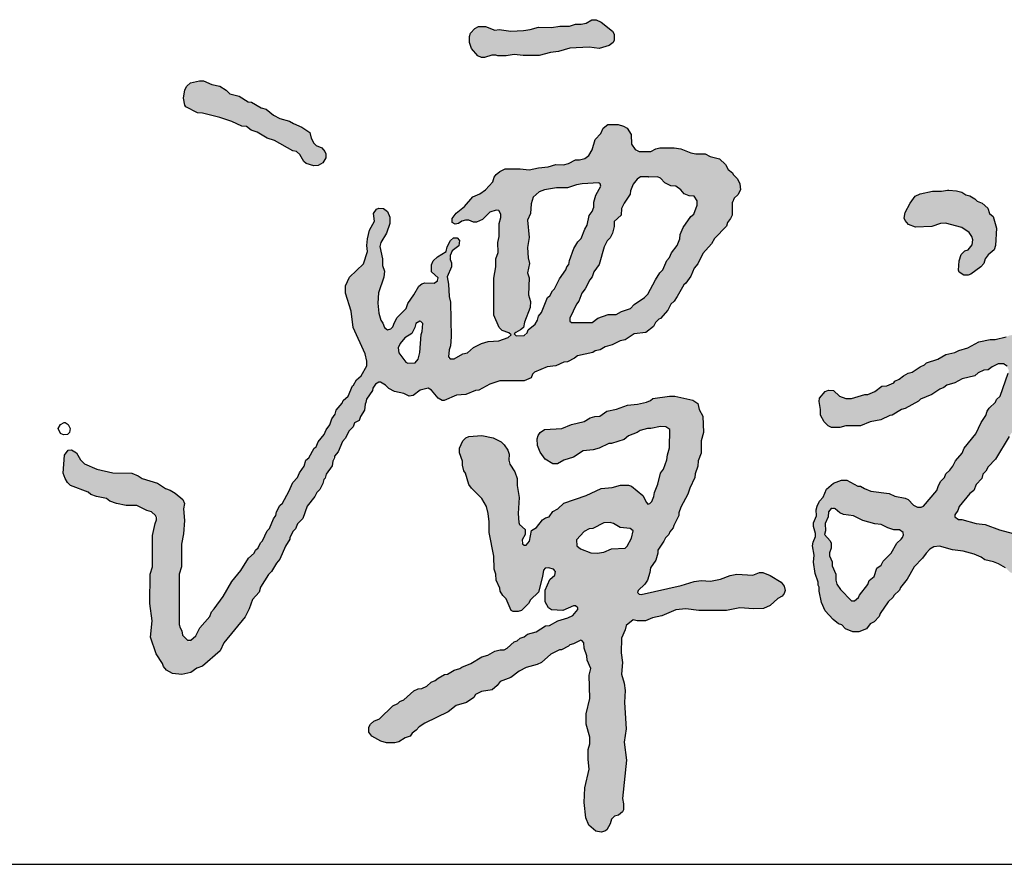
# Model space of a CAD drawing. Extents: x 427948 to 764348, y 274849 to 601549.
# Tile 48 of 212: x 593597 to 594397, y 525449 to 526136. Entities that reach past the tile are written whole.
import ezdxf

# ---------------------------------------------------------------- set-up
doc = ezdxf.new("R2010")
doc.units = 0
doc.header["$LTSCALE"] = 1000
doc.header["$MEASUREMENT"] = 0
doc.layers.get('0').update_dxf_attribs({"linetype": 'CONTINUOUS'})
doc.layers.add('PUB_TITLE', color=4, linetype='CONTINUOUS')

# ---------------------------------------------------------------- blocks, each defined once
blk = doc.blocks.new('谭文军')
at = {"linetype": 'Continuous'}
for points in [[(1125, 2635), (1145, 2632), (1165, 2638), (1173, 2644), (1175, 2649), (1175, 2661), (1172, 2667), (1149, 2685), (1139, 2690), (1130, 2690), (1119, 2683), (1109, 2681), (1097, 2681), (1085, 2677), (1066, 2677), (1049, 2674), (1023, 2675), (1006, 2670), (993, 2668), (967, 2667), (944, 2670), (935, 2669), (916, 2676), (902, 2676), (895, 2672), (886, 2663), (884, 2656), (884, 2644), (888, 2632), (901, 2617), (908, 2614), (914, 2614), (933.8, 2620.6), (941, 2617), (958, 2617), (974, 2620), (992, 2618), (1024, 2618), (1047, 2624), (1063, 2626), (1086, 2633)], [(436, 2475), (445, 2468), (457, 2464), (477, 2452), (492, 2447), (529, 2426), (536, 2425), (543, 2419), (551, 2405), (556, 2401), (571, 2396), (580, 2397), (589, 2402), (595, 2412), (595, 2420), (593, 2425), (587, 2432), (572.8, 2438.5), (566, 2452), (563, 2463), (547, 2474), (530, 2481), (522, 2486), (503, 2491), (490, 2498), (475, 2510), (465, 2513), (446, 2524), (439, 2525), (421, 2536), (402, 2541), (395, 2548), (382, 2556), (366, 2560), (349, 2567), (341, 2567), (323, 2563), (316, 2556), (312, 2549), (309, 2532), (312, 2518), (314, 2515), (337, 2503), (347, 2502), (382, 2493), (406, 2485), (426, 2476)], [(1874.1, 2272), (1889.1, 2262), (1896.5, 2250.3), (1895.1, 2237), (1887.1, 2227), (1880.1, 2225), (1873.1, 2218), (1869.1, 2205), (1867.1, 2186), (1869.1, 2182), (1878.1, 2176), (1887.1, 2176), (1892.1, 2178), (1912.1, 2193), (1918.1, 2200), (1921.1, 2209), (1927.1, 2217), (1939.1, 2227), (1942.1, 2236), (1944.1, 2271), (1937.1, 2294), (1930.1, 2300), (1926.1, 2311), (1915.1, 2321), (1905.1, 2325), (1900.1, 2330), (1890.1, 2336), (1882.1, 2338), (1874.1, 2343), (1863.1, 2346), (1848.1, 2347), (1845.1, 2347), (1833.1, 2345), (1815.1, 2345), (1790.1, 2340), (1780.1, 2335), (1770.1, 2321), (1760.1, 2302), (1758.1, 2291), (1760.1, 2286), (1767.1, 2278), (1781.1, 2273), (1814.1, 2274), (1831.1, 2280), (1841.1, 2281)]]:
    blk.add_hatch(color=256, dxfattribs=at).paths.add_polyline_path(points)
h = blk.add_hatch(color=256, dxfattribs=at)
h.paths.add_polyline_path([(846, 2122), (843, 2133), (842, 2158), (839, 2173), (848, 2193), (848, 2201), (843.3, 2212.1), (849, 2225), (863, 2235), (864, 2246), (859, 2251), (852, 2251), (846, 2246), (839, 2233), (837, 2224), (820, 2213), (811, 2205), (808, 2197), (808, 2183), (824.2, 2168), (813, 2160), (794, 2161), (788, 2159), (782, 2154), (772, 2137), (760, 2119), (757, 2109), (739, 2091), (733, 2081), (728.9, 2068.8), (719, 2066), (713, 2071), (710, 2080), (706, 2086), (702, 2100), (700, 2120), (701, 2141), (712, 2172), (713, 2184), (709, 2196), (709, 2209), (703.3, 2237.4), (717, 2261), (724, 2280), (724, 2293), (719, 2304), (711, 2310), (702, 2311), (697, 2309), (691, 2300), (693, 2285), (683, 2267), (679, 2249), (678, 2236), (679, 2224), (671, 2199), (643, 2172), (635, 2155), (635, 2140), (646, 2104), (650, 2071), (674, 2018), (678, 2003), (678, 1994), (666, 1974), (657, 1966), (651, 1955), (649, 1954), (640, 1933), (630, 1924), (628, 1919), (616, 1905), (614, 1897), (607, 1887), (603, 1875), (596, 1865), (592, 1856), (580, 1841), (576, 1831), (572, 1828), (561, 1809), (555, 1804), (552, 1792), (542, 1779), (538, 1769), (529, 1759), (521, 1741), (508, 1718), (503, 1713), (496, 1700), (495, 1693), (490, 1686), (482, 1667), (477, 1662), (468, 1642), (464, 1638), (459, 1628), (454, 1623), (451, 1617), (440, 1607), (424, 1582), (406, 1560), (389, 1530), (371, 1505), (365, 1499), (362, 1490), (342, 1467), (334, 1451), (320.3, 1438.7), (307, 1452), (306, 1461), (300, 1470), (300, 1575), (305, 1590), (305, 1635), (309, 1656), (311, 1683), (309, 1706), (311, 1717), (308, 1725), (292, 1738), (282, 1744), (273, 1747), (257, 1758), (226, 1767), (218, 1773), (205, 1778), (167, 1779), (135, 1786), (110, 1797), (102, 1805), (94, 1819), (84, 1825), (77, 1824), (70, 1814), (67, 1778), (71, 1767), (76, 1759), (82, 1753), (117, 1740), (123, 1735), (134, 1731), (154, 1727), (161, 1722), (174, 1717), (194, 1713), (215, 1713), (235, 1703), (245, 1700), (257.3, 1689.3), (252, 1677), (247, 1653), (247, 1590), (242, 1575), (241, 1516), (246, 1481), (243, 1448), (254, 1415), (267, 1395), (269, 1389), (275, 1382), (287, 1375), (306, 1373), (324, 1377), (336, 1386), (347, 1390), (383, 1421), (390, 1437), (433, 1489), (441, 1505), (448, 1524), (461, 1539), (464, 1549), (480, 1574), (486, 1580), (496, 1597), (503, 1605), (514, 1631), (523, 1645), (523, 1648), (529, 1661), (534, 1666), (538, 1676), (549, 1687), (558, 1712), (573, 1731), (577, 1739), (583, 1745), (589, 1757), (591, 1765), (594, 1768), (596, 1776), (608, 1793), (609.6, 1807.7), (620, 1821), (629, 1842), (634, 1848), (642, 1863), (650, 1871), (653, 1879), (662, 1884), (665, 1892), (673, 1905), (674, 1917), (676, 1920), (677, 1927), (689, 1944), (690, 1949), (697.5, 1961), (705, 1961), (715, 1955), (722, 1948), (733, 1942), (752, 1938), (763, 1933), (771, 1934), (785, 1945), (801, 1949), (808, 1945), (821, 1929), (829, 1924), (833, 1924), (858, 1935), (877, 1936), (896, 1944), (903, 1945), (925, 1957), (945, 1964), (994, 1964), (1008, 1970), (1012.2, 1979.8), (1040, 1992), (1058, 1994), (1074, 2001), (1081, 2002), (1095, 2009), (1101, 2014), (1132, 2021), (1137, 2024), (1147, 2026), (1157, 2032), (1171, 2036), (1187, 2044), (1197, 2046), (1215, 2058), (1239, 2061), (1254, 2073), (1258, 2081), (1265, 2088), (1268, 2089), (1283, 2106), (1289, 2118), (1296, 2124), (1302, 2133), (1315, 2157), (1319, 2160), (1329, 2174), (1336, 2190), (1343, 2199), (1353, 2220), (1371, 2239), (1377, 2250), (1401, 2275), (1403, 2282), (1409, 2290), (1412, 2297), (1412, 2327.5), (1424, 2338), (1429, 2348), (1428, 2360), (1423, 2370), (1414, 2379), (1413, 2382), (1404, 2389), (1399, 2399), (1387, 2410), (1368, 2415), (1358, 2420), (1334, 2420), (1309, 2430), (1296, 2432), (1267, 2432), (1259, 2430), (1249, 2425), (1219.5, 2425), (1210, 2440), (1209, 2459), (1201, 2472), (1194, 2476), (1183, 2479), (1162, 2479), (1153, 2472), (1148, 2461), (1137, 2449), (1131, 2428), (1121.1, 2412.4), (1105, 2408), (1097, 2408), (1083, 2401), (1073, 2398), (1058, 2399), (1042, 2394), (1023, 2392), (1004, 2388), (986, 2390), (956, 2390), (945, 2385), (938, 2379), (934, 2373), (931, 2364), (916, 2348), (905, 2340), (891, 2334), (874, 2314), (857, 2301), (849, 2290), (849, 2282), (855, 2279), (862, 2280), (871.8, 2287), (883, 2287), (892, 2283), (898, 2283), (910, 2288), (925, 2303), (941.8, 2308.2), (948.2, 2296.9), (944, 2280), (944, 2254), (941, 2242), (942, 2222), (937, 2209), (937, 2193), (933, 2170), (933, 2096), (944, 2071), (950, 2065), (963, 2060), (968, 2056), (962, 2051), (943, 2044), (922, 2043), (908, 2039), (892, 2031), (880, 2020), (871, 2018), (853, 2008), (841.7, 2008), (843, 2026), (846, 2034), (847, 2052)])
h.paths.add_polyline_path([(790, 2079), (789, 2063), (787, 2057), (784, 2021), (781, 2007), (775, 2000), (757.6, 1998.8), (742, 2020), (741, 2030), (745, 2039), (754, 2050), (768, 2059), (774, 2071), (776, 2079), (784.6, 2084.4)], flags=16)
h.paths.add_polyline_path([(987, 2066), (993, 2071), (995, 2082), (1006, 2111), (1007, 2123), (1003, 2137), (1004, 2171), (1001, 2181), (1005, 2200), (1002, 2211), (1001, 2232), (1004, 2252), (1001, 2287), (1007, 2300), (1008, 2320), (1012, 2333), (1024, 2344), (1035, 2348), (1059, 2352), (1081, 2352), (1099, 2358), (1111, 2360), (1146.6, 2362.2), (1148, 2355), (1138, 2337), (1134, 2323), (1134, 2308), (1125, 2296), (1121, 2277), (1116, 2269), (1109, 2250), (1102, 2243), (1094, 2230), (1085, 2206), (1084, 2198), (1080, 2193), (1078, 2187), (1065, 2169), (1055, 2149), (1051, 2145), (1046, 2135), (1041, 2131), (1029, 2101), (1023, 2094), (1019.8, 2081.3), (1002, 2066), (998.4, 2055.3), (978, 2054), (973, 2059)], flags=16)
h.paths.add_polyline_path([(1086, 2090), (1099, 2118), (1104, 2124), (1110, 2140), (1117, 2149), (1126, 2167), (1131, 2173), (1134, 2183), (1145, 2198), (1155, 2233), (1161, 2245), (1167, 2251), (1172, 2261), (1175, 2274), (1175, 2284), (1189, 2297), (1190, 2310), (1195, 2321), (1207, 2339), (1208, 2346), (1213, 2359), (1221, 2369), (1228, 2374), (1244, 2374), (1245, 2373), (1264.8, 2374.2), (1277, 2362), (1289, 2356), (1299, 2355), (1309, 2348), (1316, 2340), (1326, 2336), (1336, 2335), (1342, 2326), (1342, 2317), (1335, 2299), (1329, 2294), (1314, 2272), (1308, 2258), (1307, 2249), (1302, 2236), (1290, 2221), (1286, 2212), (1281, 2206), (1273, 2187), (1267, 2181), (1258, 2167), (1243, 2138), (1236, 2131), (1215, 2117), (1208, 2109), (1190, 2103), (1179, 2097), (1163, 2097), (1142, 2090), (1131, 2081), (1086, 2081)], flags=16)
h = blk.add_hatch(color=256, dxfattribs=at)
h.paths.add_polyline_path([(1886.1, 2030), (1868.1, 2025), (1860.1, 2021), (1842.1, 2017), (1826.1, 2007), (1803.1, 2000), (1799.1, 1996), (1790.1, 1992), (1774.1, 1981), (1766.1, 1979), (1757.1, 1974), (1748.1, 1967), (1739.1, 1963), (1737.1, 1960), (1723.1, 1954), (1713.1, 1953), (1699.1, 1942), (1685.1, 1936), (1679.1, 1936), (1652.1, 1928), (1641.1, 1928), (1628.1, 1933), (1616.1, 1944), (1606.1, 1945), (1599.1, 1942), (1588.1, 1929), (1587.1, 1922), (1590.1, 1906), (1590.1, 1895), (1597.1, 1881), (1605.1, 1873), (1612.1, 1870), (1629.1, 1870), (1641.1, 1873), (1670.1, 1873), (1690.1, 1881), (1711.1, 1885), (1729.1, 1894), (1734.1, 1895), (1753.1, 1906), (1760.1, 1908), (1787.1, 1923), (1791.1, 1927), (1814.1, 1936), (1830.1, 1947), (1838.1, 1950), (1844.1, 1955), (1860.1, 1960), (1875.1, 1968), (1900.1, 1974), (1907.1, 1980), (1918.1, 1985), (1927.1, 1986), (1935.1, 1992), (1947.1, 1998), (1963.1, 1998), (1968.8, 1983.8), (1951.1, 1933), (1944.1, 1926), (1942.1, 1921), (1929.1, 1909), (1925.1, 1903), (1922.1, 1894), (1913.1, 1880), (1902.1, 1857), (1879.1, 1828), (1875.1, 1818), (1861.1, 1803), (1854.1, 1787.4), (1842.1, 1777), (1839.1, 1769), (1832.1, 1762), (1827.1, 1753), (1824.1, 1743), (1795.4, 1710), (1781.1, 1710), (1766.1, 1725), (1760.1, 1728), (1739.1, 1732), (1728.1, 1737), (1691.1, 1742), (1678.1, 1747), (1670.1, 1752), (1665.1, 1752), (1643.1, 1764), (1632.1, 1764), (1616.1, 1758), (1602.1, 1746), (1595.1, 1730), (1588.1, 1722), (1583.1, 1712), (1581.1, 1704), (1582.1, 1692), (1576.1, 1678), (1576.1, 1671), (1581.2, 1653.4), (1575.1, 1639), (1574.1, 1632), (1577.1, 1613), (1576.1, 1599), (1579.1, 1576), (1585.1, 1559), (1585.1, 1553), (1587.1, 1549), (1587.1, 1541), (1592.1, 1518), (1599.1, 1501), (1615.1, 1484), (1626.1, 1475), (1633.1, 1473), (1640.1, 1465), (1655.1, 1459), (1667.1, 1459), (1682.1, 1465), (1690.1, 1475), (1698.1, 1479), (1708.1, 1490), (1710.1, 1496), (1726.1, 1519), (1736.1, 1529), (1737.1, 1532), (1749.1, 1543), (1751.1, 1548), (1764.1, 1565), (1778.1, 1590), (1795.1, 1607), (1802.1, 1617), (1810.1, 1625), (1818.1, 1630), (1829.1, 1631), (1855.1, 1624), (1877.1, 1621), (1899.1, 1615), (1913.1, 1609), (1920.1, 1604), (1943, 1598.9), (1962.1, 1588), (1971.1, 1579), (1992.1, 1569), (2005.1, 1568), (2017.1, 1570), (2030.1, 1566), (2059.1, 1561), (2078.1, 1560), (2094.1, 1557), (2121.1, 1557), (2128.1, 1555), (2169.1, 1560), (2192.1, 1566), (2202.6, 1573), (2218.1, 1573), (2226.1, 1578), (2232.1, 1584), (2249.1, 1589), (2269.1, 1592), (2285.1, 1601), (2294.1, 1603), (2311.1, 1614), (2322.1, 1618), (2347.1, 1639), (2354.1, 1652), (2353.1, 1663), (2343.1, 1672), (2334.1, 1673), (2329.1, 1671), (2320.1, 1663), (2311.1, 1662), (2301.1, 1657), (2279.1, 1642), (2259.1, 1638), (2244.1, 1633), (2234.1, 1633), (2217.1, 1623), (2207.1, 1624), (2170.1, 1620), (2123.1, 1619), (2064.1, 1627), (2041.1, 1638), (2033.1, 1639), (2018.1, 1645), (1999.1, 1647), (1983.1, 1653), (1977.1, 1657), (1950.1, 1664), (1921.1, 1675), (1903.1, 1677), (1874.1, 1685), (1867.1, 1685), (1858.3, 1691.3), (1866.1, 1703), (1869.1, 1711), (1890.1, 1737), (1898.1, 1743), (1903.1, 1755), (1914.1, 1767), (1916.1, 1776), (1922.1, 1782), (1927.1, 1791), (1942.1, 1806), (1969.1, 1852), (1989.1, 1880), (1994.1, 1891), (2008.1, 1906), (2014.1, 1920), (2015.1, 1926), (2022.1, 1937), (2029.1, 1958), (2038.1, 1973), (2040.1, 1982), (2041.1, 2006), (2048.1, 2031), (2045.1, 2044), (2039.1, 2051), (2032.1, 2055), (2000.1, 2058), (1987.1, 2058), (1970.1, 2055), (1963.1, 2052), (1941.1, 2047), (1931.1, 2047), (1908.1, 2042)])
h.paths.add_polyline_path([(1749.1, 1664), (1758.5, 1657.3), (1754.3, 1646.9), (1743.1, 1637), (1732.1, 1617), (1716.1, 1601), (1712.1, 1593), (1703.1, 1587), (1698.1, 1570), (1688.1, 1562), (1685.1, 1554), (1668.1, 1533), (1666.1, 1528), (1654.9, 1518.1), (1630.1, 1544), (1621.1, 1558.1), (1621.1, 1575), (1613.1, 1592), (1613.1, 1600), (1607, 1614.7), (1611.1, 1627), (1611.1, 1637), (1609.1, 1642), (1598.1, 1655), (1600.1, 1662), (1599.1, 1677), (1605.1, 1690), (1606.1, 1700), (1614.1, 1711.1), (1619.1, 1706), (1629.1, 1698), (1636.1, 1695), (1656.1, 1692), (1675.1, 1683), (1699.1, 1676), (1712.1, 1675), (1725.1, 1668), (1737.1, 1664)], flags=16)
h = blk.add_hatch(color=256, dxfattribs=at)
h.paths.add_polyline_path([(1133, 1825), (1145, 1828), (1164, 1838), (1170, 1838), (1195, 1846), (1204, 1853), (1221, 1860), (1227, 1864), (1242, 1868), (1249, 1868), (1268, 1872), (1279, 1871), (1287, 1866), (1286, 1829), (1282, 1815), (1281, 1805), (1274, 1786), (1268, 1778), (1263, 1756), (1256, 1739), (1255, 1731), (1249.7, 1717.7), (1241.7, 1715.7), (1233, 1733), (1210, 1752), (1204, 1754), (1188, 1754), (1171, 1749), (1149, 1747), (1119, 1733), (1074, 1718), (1062, 1706), (1052, 1701), (1044, 1690), (1037, 1688), (1031, 1684), (1019, 1669), (1009, 1663), (1005, 1641), (996.1, 1630.9), (987.5, 1639.5), (996, 1655), (996, 1665), (983.1, 1676.7), (982, 1697), (984, 1729), (980, 1753), (980, 1767), (975, 1781), (962.6, 1799.6), (964, 1816), (961, 1824), (954, 1835), (948, 1841), (932, 1849), (909, 1854), (883, 1852), (877, 1849), (871, 1843), (864, 1828), (864, 1819), (870, 1802), (870, 1794), (873, 1783), (876, 1778), (883, 1755), (888, 1748), (909, 1727), (918, 1711), (922, 1697), (924, 1680), (924, 1659), (933, 1611), (934, 1585), (937, 1575), (938, 1563), (945, 1547), (946, 1541), (951, 1532), (958, 1525), (968, 1502), (972, 1500), (982, 1500), (989, 1502), (1003, 1516), (1007, 1523), (1023, 1539), (1031, 1570), (1033.6, 1586.7), (1043, 1588), (1057.5, 1583.6), (1056, 1573), (1046, 1564), (1036, 1543), (1036, 1519), (1043, 1507), (1049, 1503), (1072, 1502), (1095.6, 1512.1), (1103.5, 1505.8), (1092, 1492), (1082, 1487), (1062, 1481), (1045, 1472), (1037, 1471), (1018, 1459), (1001, 1454), (994, 1449), (986, 1446), (980, 1441), (974, 1439), (956.8, 1423), (946, 1423), (935, 1420), (921, 1412), (909, 1409), (887, 1395), (869, 1388), (865, 1385), (853, 1382), (840, 1374), (834, 1373), (821, 1366), (815, 1361), (807, 1358), (798, 1350), (788, 1345), (781, 1344), (772, 1340), (752, 1322), (744, 1319), (740, 1315), (730, 1310), (703, 1284), (692, 1279), (685, 1273), (682, 1267), (682, 1257), (688, 1249), (706, 1239), (717, 1236), (734, 1236), (742, 1238), (755, 1246), (765, 1249), (769, 1255), (777, 1261), (783, 1268), (794, 1275), (841, 1298), (857, 1311), (878, 1317), (893, 1327), (896, 1333), (908, 1339), (930, 1342), (940, 1351), (946, 1359), (967, 1367), (984, 1380), (998, 1387), (1020, 1393), (1029, 1397), (1048, 1414), (1065, 1423), (1069, 1423), (1083, 1430), (1086, 1433), (1093, 1435), (1109.7, 1442.8), (1114, 1437), (1115, 1426), (1120, 1411), (1121, 1402), (1128, 1385), (1125, 1372), (1126, 1325), (1119, 1294), (1119, 1273), (1126, 1247), (1126, 1234), (1123, 1222), (1123, 1202), (1125, 1183), (1116, 1145), (1115, 1116), (1118, 1085), (1124, 1070), (1138, 1058), (1149, 1056), (1156, 1058), (1160, 1061), (1167, 1073), (1171.6, 1086.9), (1184, 1090), (1192, 1097), (1194, 1101), (1194, 1113), (1192, 1124), (1200, 1201), (1195, 1237), (1199, 1264), (1196, 1317), (1197, 1341), (1195, 1356), (1190, 1374), (1192, 1397), (1189, 1417), (1190, 1446), (1197, 1463), (1199, 1472), (1213, 1483), (1221, 1481), (1238, 1481), (1252, 1487), (1271, 1491), (1299, 1503), (1319, 1505), (1345, 1502), (1401, 1502), (1428, 1507), (1455, 1505), (1475, 1506), (1489, 1512), (1504, 1526), (1513, 1531), (1517, 1536), (1519, 1542), (1517, 1551), (1511, 1559), (1489, 1572), (1474, 1578), (1467, 1578), (1454, 1573), (1422, 1575), (1408, 1572), (1389, 1565), (1369, 1561), (1350, 1562), (1336, 1560), (1310, 1552), (1226.5, 1533.5), (1220.4, 1539.6), (1237, 1555), (1242, 1563), (1247, 1578), (1248, 1588), (1259, 1603), (1263, 1617), (1263, 1623), (1275, 1641), (1278, 1648), (1285, 1655), (1287, 1660), (1294, 1668), (1295, 1673), (1305, 1693), (1305, 1698), (1309, 1710), (1323, 1736), (1327, 1748), (1337, 1769), (1338, 1777), (1343, 1792), (1344, 1803), (1350, 1818), (1350, 1843), (1355, 1860), (1353, 1893), (1346, 1906), (1343, 1918), (1333, 1925), (1297, 1933), (1286, 1933), (1253, 1928), (1248, 1924), (1240, 1921), (1222, 1917), (1202, 1915), (1180, 1907), (1160, 1903), (1146, 1893), (1136, 1892), (1127, 1889), (1115, 1882), (1089, 1876), (1070, 1868), (1035, 1866), (1026, 1860), (1022, 1854), (1020, 1847), (1021, 1834), (1026, 1820), (1036, 1806), (1052, 1797), (1061, 1797), (1074, 1804), (1093, 1810), (1113, 1823)])
h.paths.add_polyline_path([(1154, 1678), (1170.5, 1679.2), (1187, 1669), (1207, 1667), (1213, 1662), (1210, 1647), (1198.8, 1627.1), (1170, 1626), (1154, 1619), (1141, 1617), (1128, 1618), (1107, 1626), (1100, 1632), (1099, 1644), (1115, 1661), (1125, 1666), (1132, 1667)], flags=16)
for points in [[(1130, 2690), (1139, 2690), (1149, 2685), (1172, 2667), (1175, 2661), (1175, 2649), (1173, 2644), (1165, 2638), (1145, 2632), (1125, 2635), (1086, 2633), (1063, 2626), (1047, 2624), (1024, 2618), (992, 2618), (974, 2620), (958, 2617), (941, 2617), (937, 2619), (929, 2619), (914, 2614), (908, 2614), (901, 2617), (888, 2632), (884, 2644), (884, 2656), (886, 2663), (895, 2672), (902, 2676), (916, 2676), (935, 2669), (944, 2670), (967, 2667), (993, 2668), (1006, 2670), (1023, 2675), (1049, 2674), (1066, 2677), (1085, 2677), (1097, 2681), (1109, 2681), (1119, 2683), (1130, 2690)], [(341, 2567), (349, 2567), (366, 2560), (382, 2556), (395, 2548), (402, 2541), (421, 2536), (439, 2525), (446, 2524), (465, 2513), (475, 2510), (490, 2498), (503, 2491), (522, 2486), (530, 2481), (547, 2474), (563, 2463), (566, 2452), (571, 2442), (576, 2437), (587, 2432), (593, 2425), (595, 2420), (595, 2412), (589, 2402), (580, 2397), (571, 2396), (556, 2401), (551, 2405), (543, 2419), (536, 2425), (529, 2426), (492, 2447), (477, 2452), (457, 2464), (445, 2468), (436, 2475), (426, 2476), (406, 2485), (382, 2493), (347, 2502), (337, 2503), (314, 2515), (312, 2518), (309, 2532), (312, 2549), (316, 2556), (323, 2563), (341, 2567)], [(1162, 2479), (1183, 2479), (1194, 2476), (1201, 2472), (1209, 2459), (1210, 2440), (1217, 2429), (1225, 2425), (1249, 2425), (1259, 2430), (1267, 2432), (1296, 2432), (1309, 2430), (1329, 2422), (1339, 2420), (1358, 2420), (1368, 2415), (1387, 2410), (1399, 2399), (1404, 2389), (1413, 2382), (1414, 2379), (1423, 2370), (1428, 2360), (1429, 2348), (1424, 2338), (1416, 2331), (1412, 2322), (1412, 2297), (1409, 2290), (1403, 2282), (1401, 2275), (1377, 2250), (1371, 2239), (1353, 2220), (1343, 2199), (1336, 2190), (1329, 2174), (1319, 2160), (1315, 2157), (1302, 2133), (1296, 2124), (1289, 2118), (1283, 2106), (1268, 2089), (1265, 2088), (1258, 2081), (1254, 2073), (1239, 2061), (1215, 2058), (1197, 2046), (1187, 2044), (1171, 2036), (1157, 2032), (1147, 2026), (1137, 2024), (1132, 2021), (1101, 2014), (1095, 2009), (1081, 2002), (1074, 2001), (1058, 1994), (1040, 1992), (1015, 1981), (1011, 1977), (1008, 1970), (994, 1964), (945, 1964), (925, 1957), (903, 1945), (896, 1944), (877, 1936), (858, 1935), (833, 1924), (829, 1924), (821, 1929), (808, 1945), (801, 1949), (785, 1945), (771, 1934), (763, 1933), (752, 1938), (733, 1942), (722, 1948), (715, 1955), (705, 1961), (702, 1961), (695, 1957), (690, 1949), (689, 1944), (677, 1927), (676, 1920), (674, 1917), (673, 1905), (665, 1892), (662, 1884), (653, 1879), (650, 1871), (642, 1863), (634, 1848), (629, 1842), (620, 1821), (613, 1812), (613, 1809), (609, 1802), (608, 1793), (596, 1776), (594, 1768), (591, 1765), (589, 1757), (583, 1745), (577, 1739), (573, 1731), (558, 1712), (549, 1687), (538, 1676), (534, 1666), (529, 1661), (523, 1648), (523, 1645), (514, 1631), (503, 1605), (496, 1597), (486, 1580), (480, 1574), (464, 1549), (461, 1539), (448, 1524), (441, 1505), (433, 1489), (390, 1437), (383, 1421), (347, 1390), (336, 1386), (324, 1377), (306, 1373), (287, 1375), (275, 1382), (269, 1389), (267, 1395), (254, 1415), (243, 1448), (246, 1481), (241, 1516), (242, 1575), (247, 1590), (247, 1653), (252, 1677), (255, 1684), (255, 1689), (253, 1693), (245, 1700), (235, 1703), (215, 1713), (194, 1713), (174, 1717), (161, 1722), (154, 1727), (134, 1731), (123, 1735), (117, 1740), (82, 1753), (76, 1759), (71, 1767), (67, 1778), (70, 1814), (77, 1824), (84, 1825), (94, 1819), (102, 1805), (110, 1797), (135, 1786), (167, 1779), (205, 1778), (218, 1773), (226, 1767), (257, 1758), (273, 1747), (282, 1744), (292, 1738), (308, 1725), (311, 1717), (309, 1706), (311, 1683), (309, 1656), (305, 1635), (305, 1590), (300, 1575), (300, 1474), (302, 1467), (306, 1461), (307, 1452), (317, 1442), (324, 1442), (334, 1451), (342, 1467), (362, 1490), (365, 1499), (371, 1505), (389, 1530), (406, 1560), (424, 1582), (440, 1607), (451, 1617), (454, 1623), (459, 1628), (464, 1638), (468, 1642), (477, 1662), (482, 1667), (490, 1686), (495, 1693), (496, 1700), (503, 1713), (508, 1718), (521, 1741), (529, 1759), (538, 1769), (542, 1779), (552, 1792), (555, 1804), (561, 1809), (572, 1828), (576, 1831), (580, 1841), (592, 1856), (596, 1865), (603, 1875), (607, 1887), (614, 1897), (616, 1905), (628, 1919), (630, 1924), (640, 1933), (649, 1954), (651, 1955), (657, 1966), (666, 1974), (678, 1994), (678, 2003), (674, 2018), (650, 2071), (646, 2104), (635, 2140), (635, 2155), (643, 2172), (671, 2199), (679, 2224), (678, 2236), (679, 2249), (683, 2267), (693, 2285), (691, 2300), (697, 2309), (702, 2311), (711, 2310), (719, 2304), (724, 2293), (724, 2280), (717, 2261), (706, 2242), (704, 2234), (709, 2209), (709, 2196), (713, 2184), (712, 2172), (701, 2141), (700, 2120), (702, 2100), (706, 2086), (710, 2080), (713, 2071), (719, 2066), (726, 2068), (730, 2072), (733, 2081), (739, 2091), (757, 2109), (760, 2119), (772, 2137), (782, 2154), (788, 2159), (794, 2161), (813, 2160), (820, 2165), (821, 2171), (808, 2183), (808, 2197), (811, 2205), (820, 2213), (837, 2224), (839, 2233), (846, 2246), (852, 2251), (859, 2251), (864, 2246), (863, 2235), (849, 2225), (845, 2216), (845, 2208), (848, 2201), (848, 2193), (839, 2173), (842, 2158), (843, 2133), (846, 2122), (847, 2052), (846, 2034), (843, 2026), (842, 2012), (845, 2008), (853, 2008), (871, 2018), (880, 2020), (892, 2031), (908, 2039), (922, 2043), (943, 2044), (962, 2051), (968, 2056), (963, 2060), (950, 2065), (944, 2071), (933, 2096), (933, 2170), (937, 2193), (937, 2209), (942, 2222), (941, 2242), (944, 2254), (944, 2280), (947, 2292), (947, 2299), (943, 2306), (938, 2307), (925, 2303), (910, 2288), (898, 2283), (892, 2283), (883, 2287), (876, 2287), (869, 2285), (862, 2280), (855, 2279), (849, 2282), (849, 2290), (857, 2301), (874, 2314), (891, 2334), (905, 2340), (916, 2348), (931, 2364), (934, 2373), (938, 2379), (945, 2385), (956, 2390), (986, 2390), (1004, 2388), (1023, 2392), (1042, 2394), (1058, 2399), (1073, 2398), (1083, 2401), (1097, 2408), (1105, 2408), (1116, 2411), (1124, 2417), (1131, 2428), (1137, 2449), (1148, 2461), (1153, 2472), (1162, 2479)], [(1145, 2361), (1144, 2362), (1111, 2360), (1099, 2358), (1081, 2352), (1059, 2352), (1035, 2348), (1024, 2344), (1012, 2333), (1008, 2320), (1007, 2300), (1001, 2287), (1004, 2252), (1001, 2232), (1002, 2211), (1005, 2200), (1001, 2181), (1004, 2171), (1003, 2137), (1007, 2123), (1006, 2111), (995, 2082), (993, 2071), (987, 2066), (977, 2061), (974, 2058), (978, 2054), (994, 2055), (1000, 2060), (1002, 2066), (1016, 2078), (1021, 2086), (1023, 2094), (1029, 2101), (1041, 2131), (1046, 2135), (1051, 2145), (1055, 2149), (1065, 2169), (1078, 2187), (1080, 2193), (1084, 2198), (1085, 2206), (1094, 2230), (1102, 2243), (1109, 2250), (1116, 2269), (1121, 2277), (1125, 2296), (1131, 2304), (1134, 2313), (1134, 2323), (1138, 2337), (1148, 2355), (1147, 2360), (1145, 2361)], [(1245, 2373), (1244, 2374), (1228, 2374), (1221, 2369), (1213, 2359), (1208, 2346), (1207, 2339), (1195, 2321), (1190, 2310), (1189, 2297), (1175, 2284), (1175, 2274), (1172, 2261), (1167, 2251), (1161, 2245), (1155, 2233), (1145, 2198), (1134, 2183), (1131, 2173), (1126, 2167), (1117, 2149), (1110, 2140), (1104, 2124), (1099, 2118), (1086, 2090), (1086, 2084), (1089, 2081), (1131, 2081), (1142, 2090), (1163, 2097), (1179, 2097), (1190, 2103), (1208, 2109), (1215, 2117), (1236, 2131), (1243, 2138), (1258, 2167), (1267, 2181), (1273, 2187), (1281, 2206), (1286, 2212), (1290, 2221), (1302, 2236), (1307, 2249), (1308, 2258), (1314, 2272), (1329, 2294), (1335, 2299), (1342, 2317), (1342, 2326), (1336, 2335), (1326, 2336), (1316, 2340), (1309, 2348), (1299, 2355), (1289, 2356), (1277, 2362), (1268, 2371), (1262, 2374), (1245, 2373)], [(1845.1, 2347), (1848.1, 2347), (1863.1, 2346), (1874.1, 2343), (1882.1, 2338), (1890.1, 2336), (1900.1, 2330), (1905.1, 2325), (1915.1, 2321), (1926.1, 2311), (1930.1, 2300), (1937.1, 2294), (1944.1, 2271), (1942.1, 2236), (1939.1, 2227), (1927.1, 2217), (1921.1, 2209), (1918.1, 2200), (1912.1, 2193), (1892.1, 2178), (1887.1, 2176), (1878.1, 2176), (1869.1, 2182), (1867.1, 2186), (1869.1, 2205), (1873.1, 2218), (1880.1, 2225), (1887.1, 2227), (1895.1, 2237), (1896.1, 2247), (1894.1, 2254), (1889.1, 2262), (1874.1, 2272), (1841.1, 2281), (1831.1, 2280), (1814.1, 2274), (1781.1, 2273), (1767.1, 2278), (1760.1, 2286), (1758.1, 2291), (1760.1, 2302), (1770.1, 2321), (1780.1, 2335), (1790.1, 2340), (1815.1, 2345), (1833.1, 2345), (1845.1, 2347)], [(786, 2083), (784, 2084), (776, 2079), (774, 2071), (768, 2059), (754, 2050), (745, 2039), (741, 2030), (742, 2020), (756, 2001), (760, 1999), (775, 2000), (781, 2007), (784, 2021), (787, 2057), (789, 2063), (790, 2079), (786, 2083)], [(1969.1, 1852), (1942.1, 1806), (1927.1, 1791), (1922.1, 1782), (1916.1, 1776), (1914.1, 1767), (1903.1, 1755), (1898.1, 1743), (1890.1, 1737), (1869.1, 1711), (1866.1, 1703), (1860.1, 1694), (1860.1, 1690), (1867.1, 1685), (1874.1, 1685), (1903.1, 1677), (1921.1, 1675), (1950.1, 1664), (1977.1, 1657)], [(1962.1, 1588), (1948.1, 1596), (1938.1, 1600), (1920.1, 1604), (1913.1, 1609), (1899.1, 1615), (1877.1, 1621), (1855.1, 1624), (1829.1, 1631), (1818.1, 1630), (1810.1, 1625), (1802.1, 1617), (1795.1, 1607), (1778.1, 1590), (1764.1, 1565), (1751.1, 1548), (1749.1, 1543), (1737.1, 1532), (1736.1, 1529), (1726.1, 1519), (1710.1, 1496), (1708.1, 1490), (1698.1, 1479), (1690.1, 1475), (1682.1, 1465), (1667.1, 1459), (1655.1, 1459), (1640.1, 1465), (1633.1, 1473), (1626.1, 1475), (1615.1, 1484), (1599.1, 1501), (1592.1, 1518), (1587.1, 1541), (1587.1, 1549), (1585.1, 1553), (1585.1, 1559), (1579.1, 1576), (1576.1, 1599), (1577.1, 1613), (1574.1, 1632), (1575.1, 1639), (1580.1, 1651), (1580.1, 1657), (1576.1, 1671), (1576.1, 1678), (1582.1, 1692), (1581.1, 1704), (1583.1, 1712), (1588.1, 1722), (1595.1, 1730), (1602.1, 1746), (1616.1, 1758), (1632.1, 1764), (1643.1, 1764), (1665.1, 1752), (1670.1, 1752), (1678.1, 1747), (1691.1, 1742), (1728.1, 1737), (1739.1, 1732), (1760.1, 1728), (1766.1, 1725), (1777.1, 1714), (1785.1, 1710), (1792.1, 1710), (1797.1, 1712), (1824.1, 1743), (1827.1, 1753), (1832.1, 1762), (1839.1, 1769), (1842.1, 1777), (1850.1, 1784), (1856.1, 1792), (1861.1, 1803), (1875.1, 1818), (1879.1, 1828), (1902.1, 1857), (1913.1, 1880), (1922.1, 1894), (1925.1, 1903), (1929.1, 1909), (1942.1, 1921), (1944.1, 1926), (1951.1, 1933), (1967.1, 1979)], [(1965.1, 1993), (1958.1, 1998), (1947.1, 1998), (1935.1, 1992), (1927.1, 1986), (1918.1, 1985), (1907.1, 1980), (1900.1, 1974), (1875.1, 1968), (1860.1, 1960), (1844.1, 1955), (1838.1, 1950), (1830.1, 1947), (1814.1, 1936), (1791.1, 1927), (1787.1, 1923), (1760.1, 1908), (1753.1, 1906), (1734.1, 1895), (1729.1, 1894), (1711.1, 1885), (1690.1, 1881), (1670.1, 1873), (1641.1, 1873), (1629.1, 1870), (1612.1, 1870), (1605.1, 1873), (1597.1, 1881), (1590.1, 1895), (1590.1, 1906), (1587.1, 1922), (1588.1, 1929), (1599.1, 1942), (1606.1, 1945), (1616.1, 1944), (1628.1, 1933), (1641.1, 1928), (1652.1, 1928), (1679.1, 1936), (1685.1, 1936), (1699.1, 1942), (1713.1, 1953), (1723.1, 1954), (1737.1, 1960), (1739.1, 1963), (1748.1, 1967), (1757.1, 1974), (1766.1, 1979), (1774.1, 1981), (1790.1, 1992), (1799.1, 1996), (1803.1, 2000), (1826.1, 2007), (1842.1, 2017), (1860.1, 2021), (1868.1, 2025), (1886.1, 2030), (1908.1, 2042), (1931.1, 2047), (1941.1, 2047), (1963.1, 2052)], [(1286, 1933), (1297, 1933), (1333, 1925), (1343, 1918), (1346, 1906), (1353, 1893), (1355, 1860), (1350, 1843), (1350, 1818), (1344, 1803), (1343, 1792), (1338, 1777), (1337, 1769), (1327, 1748), (1323, 1736), (1309, 1710), (1305, 1698), (1305, 1693), (1295, 1673), (1294, 1668), (1287, 1660), (1285, 1655), (1278, 1648), (1275, 1641), (1263, 1623), (1263, 1617), (1259, 1603), (1248, 1588), (1247, 1578), (1242, 1563), (1237, 1555), (1223, 1542), (1222, 1538), (1225, 1535), (1229, 1534), (1310, 1552), (1336, 1560), (1350, 1562), (1369, 1561), (1389, 1565), (1408, 1572), (1422, 1575), (1454, 1573), (1467, 1578), (1474, 1578), (1489, 1572), (1511, 1559), (1517, 1551), (1519, 1542), (1517, 1536), (1513, 1531), (1504, 1526), (1489, 1512), (1475, 1506), (1455, 1505), (1428, 1507), (1401, 1502), (1345, 1502), (1319, 1505), (1299, 1503), (1271, 1491), (1252, 1487), (1238, 1481), (1221, 1481), (1213, 1483), (1199, 1472), (1197, 1463), (1190, 1446), (1189, 1417), (1192, 1397), (1190, 1374), (1195, 1356), (1197, 1341), (1196, 1317), (1199, 1264), (1195, 1237), (1200, 1201), (1192, 1124), (1194, 1113), (1194, 1101), (1192, 1097), (1184, 1090), (1176, 1088), (1170, 1082), (1167, 1073), (1160, 1061), (1156, 1058), (1149, 1056), (1138, 1058), (1124, 1070), (1118, 1085), (1115, 1116), (1116, 1145), (1125, 1183), (1123, 1202), (1123, 1222), (1126, 1234), (1126, 1247), (1119, 1273), (1119, 1294), (1126, 1325), (1125, 1372), (1128, 1385), (1121, 1402), (1120, 1411), (1115, 1426), (1114, 1437), (1111, 1441), (1108, 1442), (1093, 1435), (1086, 1433), (1083, 1430), (1069, 1423), (1065, 1423), (1048, 1414), (1029, 1397), (1020, 1393), (998, 1387), (984, 1380), (967, 1367), (946, 1359), (940, 1351), (930, 1342), (908, 1339), (896, 1333), (893, 1327), (878, 1317), (857, 1311), (841, 1298), (794, 1275), (783, 1268), (777, 1261), (769, 1255), (765, 1249), (755, 1246), (742, 1238), (734, 1236), (717, 1236), (706, 1239), (688, 1249), (682, 1257), (682, 1267), (685, 1273), (692, 1279), (703, 1284), (730, 1310), (740, 1315), (744, 1319), (752, 1322), (772, 1340), (781, 1344), (788, 1345), (798, 1350), (807, 1358), (815, 1361), (821, 1366), (834, 1373), (840, 1374), (853, 1382), (865, 1385), (869, 1388), (887, 1395), (909, 1409), (921, 1412), (935, 1420), (946, 1423), (954, 1423), (960, 1426), (974, 1439), (980, 1441), (986, 1446), (994, 1449), (1001, 1454), (1018, 1459), (1037, 1471), (1045, 1472), (1062, 1481), (1082, 1487), (1092, 1492), (1102, 1504), (1102, 1507), (1097, 1511), (1093, 1511), (1072, 1502), (1049, 1503), (1043, 1507), (1036, 1519), (1036, 1543), (1046, 1564), (1056, 1573), (1057, 1580), (1053, 1585), (1043, 1588), (1036, 1587), (1033, 1583), (1031, 1570), (1023, 1539), (1007, 1523), (1003, 1516), (989, 1502), (982, 1500), (972, 1500), (968, 1502), (958, 1525), (951, 1532), (946, 1541), (945, 1547), (938, 1563), (937, 1575), (934, 1585), (933, 1611), (924, 1659), (924, 1680), (922, 1697), (918, 1711), (909, 1727), (888, 1748), (883, 1755), (876, 1778), (873, 1783), (870, 1794), (870, 1802), (864, 1819), (864, 1828), (871, 1843), (877, 1849), (883, 1852), (909, 1854), (932, 1849), (948, 1841), (954, 1835), (961, 1824), (964, 1816), (963, 1804), (965, 1796), (975, 1781), (980, 1767), (980, 1753), (984, 1729), (982, 1697), (983, 1679), (985, 1675), (996, 1665), (996, 1655), (990, 1644), (991, 1636), (994, 1633), (998, 1633), (1005, 1641), (1009, 1663), (1019, 1669), (1031, 1684), (1037, 1688), (1044, 1690), (1052, 1701), (1062, 1706), (1074, 1718), (1119, 1733), (1149, 1747), (1171, 1749), (1188, 1754), (1204, 1754), (1210, 1752), (1233, 1733), (1240, 1719), (1243, 1716), (1247, 1717), (1251, 1721), (1255, 1731), (1256, 1739), (1263, 1756), (1268, 1778), (1274, 1786), (1281, 1805), (1282, 1815), (1286, 1829), (1287, 1866), (1279, 1871), (1268, 1872), (1249, 1868), (1242, 1868), (1227, 1864), (1221, 1860), (1204, 1853), (1195, 1846), (1170, 1838), (1164, 1838), (1145, 1828), (1133, 1825), (1113, 1823), (1093, 1810), (1074, 1804), (1061, 1797), (1052, 1797), (1036, 1806), (1026, 1820), (1021, 1834), (1020, 1847), (1022, 1854), (1026, 1860), (1035, 1866), (1070, 1868), (1089, 1876), (1115, 1882), (1127, 1889), (1136, 1892), (1146, 1893), (1160, 1903), (1180, 1907), (1202, 1915), (1222, 1917), (1240, 1921), (1248, 1924), (1253, 1928), (1286, 1933)], [(69, 1880), (71, 1880), (77, 1876), (81, 1868), (80, 1860), (76, 1856), (68, 1855), (62, 1858), (57, 1868), (62, 1876), (69, 1880)], [(1619.1, 1706), (1618.1, 1707), (1611.1, 1707), (1606.1, 1700), (1605.1, 1690), (1599.1, 1677), (1600.1, 1662), (1598.1, 1655), (1609.1, 1642), (1611.1, 1637), (1611.1, 1627), (1608.1, 1618), (1608.1, 1612), (1613.1, 1600), (1613.1, 1592), (1621.1, 1575), (1621.1, 1563), (1623.1, 1555), (1630.1, 1544), (1652.1, 1521), (1658.1, 1521), (1666.1, 1528), (1668.1, 1533), (1685.1, 1554), (1688.1, 1562), (1698.1, 1570), (1703.1, 1587), (1712.1, 1593), (1716.1, 1601), (1732.1, 1617), (1743.1, 1637), (1752.1, 1645), (1755.1, 1649), (1757.1, 1654), (1756.1, 1659), (1749.1, 1664), (1737.1, 1664), (1725.1, 1668), (1712.1, 1675), (1699.1, 1676), (1675.1, 1683), (1656.1, 1692), (1636.1, 1695), (1629.1, 1698), (1619.1, 1706)], [(1169, 1678), (1168, 1679), (1154, 1678), (1132, 1667), (1125, 1666), (1115, 1661), (1099, 1644), (1100, 1632), (1107, 1626), (1128, 1618), (1141, 1617), (1154, 1619), (1170, 1626), (1197, 1627), (1201, 1631), (1210, 1647), (1213, 1662), (1207, 1667), (1187, 1669), (1174, 1677), (1169, 1678)]]:
    blk.add_lwpolyline(points, dxfattribs=at)
blk = doc.blocks.new('24')
at = {"layer": 'PUB_TITLE'}
blk.add_line((-1116488.91, 157318.87), (-1110888.91, 157318.87), dxfattribs=at)
at = {"linetype": 'Continuous', "xscale": 0.4043519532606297, "yscale": 0.4043519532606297, "zscale": 0.4043519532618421}
blk.add_blockref('谭文军', (-1112431.83, 156917.98), dxfattribs=at)

msp = doc.modelspace()

# ---------------------------------------------------------------- block references
msp.add_blockref('24', (1706036.93, 368130.48))

doc.saveas('drawing.dxf')
